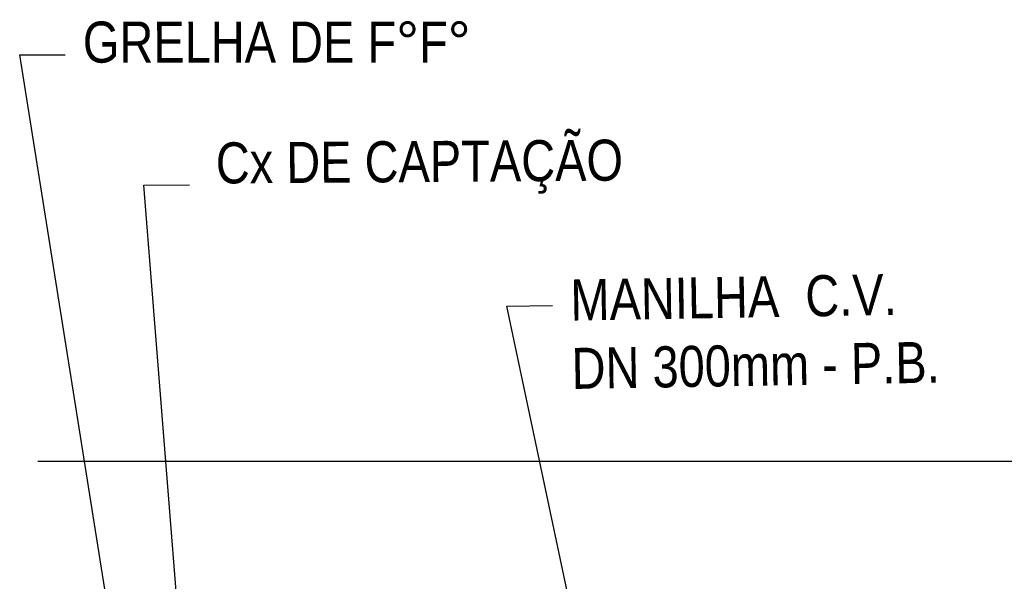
# Model space of a CAD drawing. Header units: metres. Extents: x 1291 to 1934, y 203 to 622.
# Tile 9 of 39: x 1362 to 1405, y 597 to 622. Entities that reach past the tile are written whole.
import ezdxf

# ---------------------------------------------------------------- set-up
doc = ezdxf.new("R2010")
doc.units = ezdxf.units.M
doc.layers.add('COTA', color=1, linetype='Continuous')
doc.layers.add('Texto', color=7, linetype='Continuous', lineweight=9)
doc.styles.add('ARIAL', font='swissc.ttf')
doc.styles.get("Standard").update_dxf_attribs({"font": 'txt.shx'})
doc.dimstyles.new('Copy of ARIAL', dxfattribs={"dimtxt": 1.7, "dimasz": 2, "dimexe": 0.18, "dimexo": 0.625, "dimgap": 0.8, "dimtad": 1, "dimlfac": 0.25, "dimzin": 1, "dimdsep": 46, "dimtxsty": 'Standard', "dimblk1": 'OBLIQUE', "dimblk2": 'OBLIQUE', "dimsah": 1, "dimcen": 2, "dimse1": 1, "dimse2": 1, "dimsd1": 1, "dimsd2": 1, "dimadec": 0, "dimazin": 0, "dimtfac": 1, "dimtmove": 0, "dimatfit": 3, "dimldrblk": 'OBLIQUE', "dimfxl": 1, "dimtolj": 1, "dimtzin": 1, "dimarcsym": 0})

# ---------------------------------------------------------------- blocks, each defined once
blk = doc.blocks.new('_OBLIQUE')
at = {"color": 0, "linetype": 'ByBlock'}
blk.add_line((-0.5, -0.5), (0.5, 0.5), dxfattribs=at)

msp = doc.modelspace()

# ---------------------------------------------------------------- linework, layer by layer
at = {"layer": 'COTA', "color": 0}
msp.add_line((1362.7211, 602.60027), (1502.65949, 602.60027), dxfattribs=at)

# ---------------------------------------------------------------- texts
at = {"layer": 'Texto', "color": 0, "char_height": 1.8, "attachment_point": 1, "style": 'ARIAL'}
for s, insert, rotation in [('GRELHA DE F°F°', (1364.6886, 621.88335), 0.014071), ('Cx DE CAPTAÇÃO', (1370.51664, 616.57937), 0.419991), ('MANILHA  C.V.  \\PDN 300mm - P.B.', (1386.06721, 610.56615), 1)]:
    msp.add_mtext(s, dxfattribs=dict(at, insert=insert, rotation=rotation))

# ---------------------------------------------------------------- leaders
at = {"layer": 'COTA', "color": 0, "annotation_type": 0, "has_hookline": 1, "hookline_direction": 0}
for points, text_width, horizontal_direction in [([(1366.19847, 593.5482), (1361.91821, 620.42894), (1363.91821, 620.42943)], 15.07091, (1, 0.000246, 0)), ([(1369.35949, 589.76543), (1367.36513, 614.70226), (1369.36508, 614.71692)], 16.31455, (0.999973, 0.00733, 0)), ([(1390.03993, 577.50791), (1383.29338, 609.40168), (1385.29307, 609.43658)], 15.91481, (0.999848, 0.017452, 0))]:
    msp.add_leader(points, dimstyle='Copy of ARIAL', override={"dimexe": 0.5, "dimexo": 7, "dimgap": 0.8, "dimtad": 0, "dimlfac": 0.02, "dimse1": 0, "dimse2": 0, "dimsd1": 0, "dimsd2": 0}, dxfattribs=dict(at, text_width=text_width, horizontal_direction=horizontal_direction))

doc.saveas('drawing.dxf')
